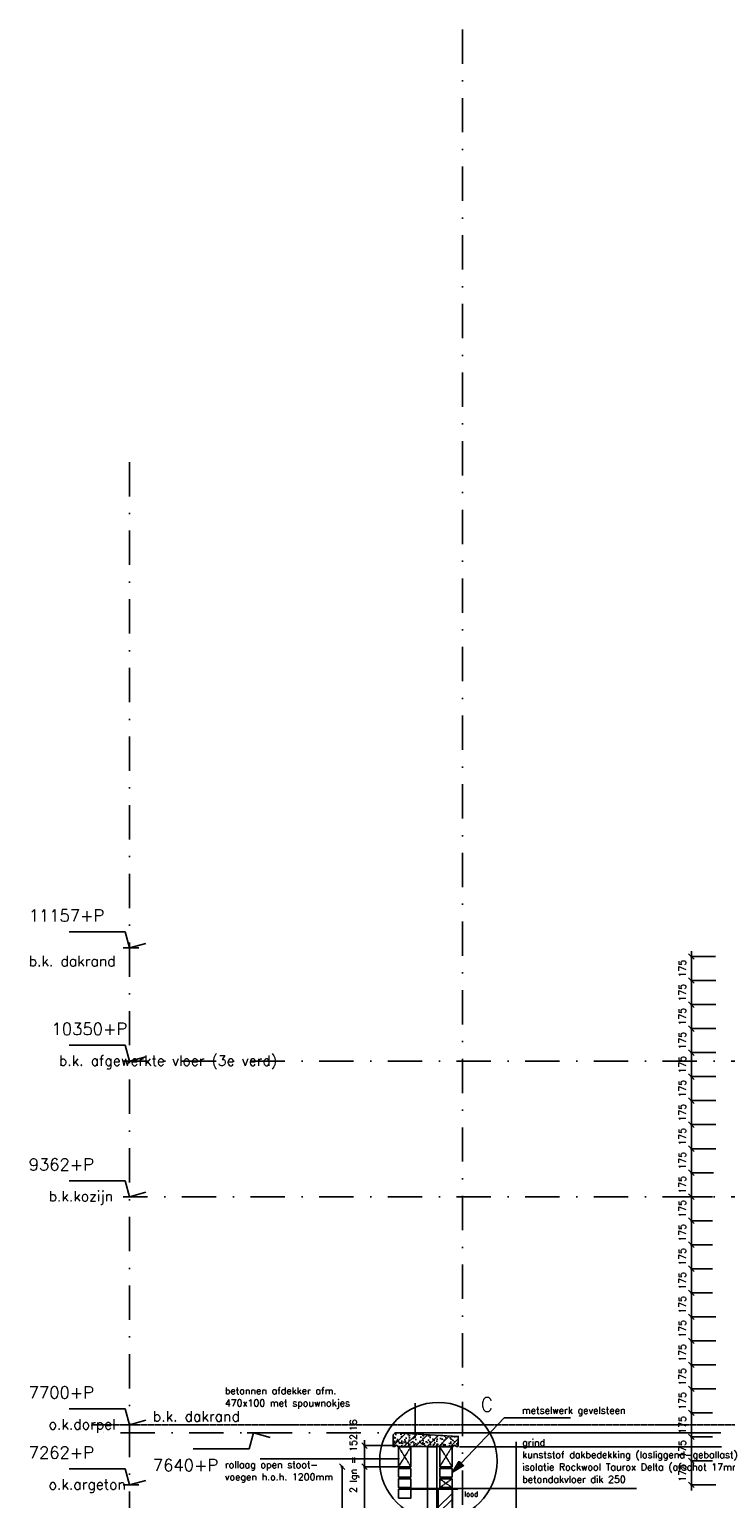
# Model space of a CAD drawing. Extents: x 0 to 297174, y -27731 to 163980.
# Tile 54 of 152: x 149586 to 154656, y 99608 to 110315. Entities that reach past the tile are written whole.
import ezdxf

# ---------------------------------------------------------------- set-up
doc = ezdxf.new("R2010")
doc.units = 0
doc.header["$LTSCALE"] = 5
doc.header["$MEASUREMENT"] = 0
doc.header["$PDMODE"] = 3
doc.header["$PDSIZE"] = 0.1
for name, pattern in [('DASHDOT', [1, 0.5, -0.25, 0, -0.25]), ('DD1', [2.66667, 1.66667, -0.5, 0, -0.5]), ('HIDDEN', [0.375, 0.25, -0.125]), ('HIDDEN2', [0.1875, 0.125, -0.0625])]:
    doc.linetypes.add(name, pattern=pattern)
doc.layers.get('0').update_dxf_attribs({"linetype": 'CONTINUOUS'})
doc.layers.get('DEFPOINTS').update_dxf_attribs({"linetype": 'CONTINUOUS'})
for name, color, linetype in [('_DETAILNUMMERS', 4, 'CONTINUOUS'), ('_DETAILNUMMERSTEKST', 4, 'CONTINUOUS'), ('A--01A1_ACEER', 1, 'CONTINUOUS'), ('A--A22--_F123-', 9, 'CONTINUOUS'), ('A--A26--_F--3-', 9, 'CONTINUOUS'), ('A--L13DC4_VLOEREN', 4, 'HIDDEN'), ('A--L21D1_BUITENWAND', 1, 'CONTINUOUS'), ('A--L21D4_BUITENWAND', 4, 'CONTINUOUS'), ('A--L21DC1_BUITENWAND', 1, 'HIDDEN'), ('A--L22--', 3, 'CONTINUOUS'), ('A--L22--_F--3-', 7, 'CONTINUOUS'), ('A--L26--_F--3-', 7, 'CONTINUOUS'), ('A--L28DC1_KONSTRUKTIES', 1, 'HIDDEN2'), ('A--M$1A-_F123-', 1, 'CONTINUOUS'), ('A--M01A1_MAATVOERING', 1, 'CONTINUOUS'), ('A--M01B1_HOOGTE_MAATV', 1, 'CONTINUOUS'), ('A--T$1A-_F123_20', 1, 'CONTINUOUS'), ('A--T01A-18_TEKST', 1, 'CONTINUOUS'), ('A--T01A-25_TEKST', 2, 'CONTINUOUS'), ('A--T01B2_HOOGTE_MAATV', 2, 'CONTINUOUS'), ('A--T01B3_HOOGTE_MAATV', 3, 'CONTINUOUS'), ('STRAMIEN', 8, 'DD1')]:
    doc.layers.add(name, color=color, linetype=linetype)
doc.styles.add('HIEMSTRA', font='romans.shx')
doc.styles.add('HOOGTEXT', font='ROMANS.shx', dxfattribs={"height": 2.5})
doc.dimstyles.get("Standard").update_dxf_attribs({"dimscale": 50, "dimtxt": 2.5, "dimasz": 2, "dimexe": 0.3, "dimexo": 0.3, "dimgap": 2, "dimtad": 1, "dimdec": 0, "dimzin": 0, "dimdsep": 46, "dimtxsty": 'HIEMSTRA', "dimblk1": 'OBLIQUE', "dimblk2": 'OBLIQUE', "dimsah": 1, "dimcen": 0.09, "dimdle": 0.3, "dimclrd": 1, "dimclre": 1, "dimclrt": 2, "dimadec": 0, "dimazin": 0, "dimtfac": 1, "dimtdec": 4, "dimtix": 1, "dimtmove": 2, "dimatfit": 3, "dimldrblk": 'OBLIQUE', "dimfxl": 0, "dimtvp": 625, "dimtolj": 1, "dimtzin": 0, "dimarcsym": 0})

# ---------------------------------------------------------------- blocks, each defined once
blk = doc.blocks.new('HOOGTEP')
at = {"layer": 'A--M01A1_MAATVOERING'}
for p, q in [((0, 0), (0.62, 2.33)), ((0.62, 2.33), (8.79, 2.33)), ((-2.41, 0.65), (0, 0))]:
    blk.add_line(p, q, dxfattribs=at)
at = {"layer": 'A--M01B1_HOOGTE_MAATV'}
blk.add_line((-1.38, 0), (0.91, 0), dxfattribs=at)
at = {"layer": 'A--T01B2_HOOGTE_MAATV', "style": 'HOOGTEXT', "flags": 4}
blk.add_attdef('TEKST', (1.84, -0.67), '', height=1.5, dxfattribs=at)
at = {"layer": 'A--T01B3_HOOGTE_MAATV', "style": 'HOOGTEXT', "flags": 4}
blk.add_attdef('HOOGTE', (1.67, 3.82), '', height=1.75, dxfattribs=at)
blk = doc.blocks.new('*U1709')
at = {"layer": 'A--A22--_F123-', "linetype": 'Continuous'}
h = blk.add_hatch(dxfattribs=at)
h.set_pattern_fill('ALFABKST', color=256, scale=212, style=0)
h.set_pattern_definition([(45, (-152614.2, -99209.9), (-212.00007, 212.00007), []), (45, (-152571.8, -99209.9), (-212.00007, 212.00007), [])])
h.paths.add_polyline_path([(0, 0), (-50, 0), (-50, 360), (0, 360), (50, 360), (50, 0)])
at = {"layer": 'A--L22--_F--3-', "color": 4, "linetype": 'Continuous'}
for points in [[(0, 0), (-50, 0), (-50, 360), (0, 360)], [(0, 0), (50, 0), (50, 360), (0, 360)]]:
    blk.add_lwpolyline(points, dxfattribs=at)
blk = doc.blocks.new('BETONAFDEKKER')
at = {"layer": 'A--A26--_F--3-'}
h = blk.add_hatch(dxfattribs=at)
h.set_pattern_fill('ALFABET', color=9, scale=10, style=0, pattern_type=2)
h.set_pattern_definition([(45, (-109882.7, -99503.284), (-42.426407, 42.426407), []), (50, (-109882.7, -99503.284), (71.726018, -6.275213), [7.5, -82.5]), (355, (-109882.7, -99503.284), (-13.875133, 75.219213), [6, -66]), (100.4514, (-109876.72, -99503.81), (57.850938, 68.943954), [6.37402, -70.11421]), (46.1842, (-109882.7, -99483.28), (106.724105, -16.5519), [11.25, -123.75]), (96.6356, (-109873.8, -99484.66), (93.46627, 97.41179), [9.56103, -105.1713]), (351.1842, (-109882.7, -99483.28), (93.466195, 97.41186), [9, -99]), (21, (-109872.7, -99488.284), (59.690705, -40.26189), [7.5, -82.5]), (326, (-109872.7, -99488.284), (24.331533, 72.515005), [6, -66]), (71.4514, (-109867.724, -99491.64), (84.022263, 32.25305), [6.37402, -70.11421]), (37.5, (-109882.698, -99503.284), (1.2159855, 33.2893854), [0, -65.2, 0, -67, 0, -66.25]), (7.5, (-109882.698, -99503.284), (26.306954, 39.441171), [0, -38.2, 0, -63.7, 0, -25.25]), (327.5, (-109904.998, -99503.284), (53.3822436, -2.255487), [0, -25, 0, -78, 0, -103.5]), (317.5, (-109915, -99503.284), (58.318617, 10.010498), [0, -32.5, 0, -51.8, 0, -73.5]), (317.5, (-109915, -99503.284), (58.318617, 10.010498), [0, -32.5, 0, -51.8, 0, -73.5])])
edge = h.paths.add_edge_path()
edge.add_line((430, 205), (430, 280))
edge.add_line((430, 280), (-30, 305))
edge.add_line((-30, 305), (-45, 290))
edge.add_line((-45, 290), (-45, 205))
edge.add_line((-45, 205), (-30, 205))
edge.add_arc((-20, 205), 10, 0, 180, ccw=False)
edge.add_line((-10, 205), (395, 205))
edge.add_arc((405, 205), 10, 0, 180, ccw=False)
edge.add_line((415, 205), (430, 205))
at = {"layer": 'A--L26--_F--3-', "color": 4, "linetype": 'Continuous'}
blk.add_lwpolyline([(430, 205), (430, 280), (-30, 305), (-45, 290), (-45, 205), (-30, 205, -1), (-10, 205), (395, 205, -1), (415, 205)], format="xyb", close=True, dxfattribs=at)
blk = doc.blocks.new('_OBLIQUE')
at = {"color": 0, "linetype": 'ByBlock'}
blk.add_line((-0.5, -0.5), (0.5, 0.5), dxfattribs=at)
blk = doc.blocks.new('*D465')
at = {"layer": 'A--M$1A-_F123-', "color": 1, "lineweight": -2}
for p, q in [((154407, 99883), (154407, 99923)), ((154561, 99883), (154401, 99883)), ((154407, 99708), (154407, 99883)), ((154586, 99708), (154401, 99708)), ((154407, 99708), (154407, 99668))]:
    blk.add_line(p, q, dxfattribs=at)
at = {"layer": 'DEFPOINTS', "color": 0}
for p in [(154407, 99883), (154567, 99883), (154592, 99708)]:
    blk.add_point(p, dxfattribs=at)
at = {"layer": 'A--M$1A-_F123-', "color": 1, "lineweight": -2, "xscale": 40, "yscale": 40, "zscale": 40}
for p, rotation in [((154407, 99883), 270), ((154407, 99708), 90)]:
    blk.add_blockref('_OBLIQUE', p, dxfattribs=dict(at, rotation=rotation))
at = {"layer": 'A--M$1A-_F123-', "color": 2, "insert": (154342, 99795), "char_height": 50, "attachment_point": 5, "rotation": 90, "style": 'HIEMSTRA'}
blk.add_mtext('\\A1;175', dxfattribs=at)
blk = doc.blocks.new('*D466')
at = {"layer": 'A--M$1A-_F123-', "color": 1, "lineweight": -2}
for p, q in [((154561, 100058), (154401, 100058)), ((154407, 100058), (154407, 100098)), ((154407, 99883), (154407, 100058)), ((154561, 99883), (154401, 99883)), ((154407, 99883), (154407, 99843))]:
    blk.add_line(p, q, dxfattribs=at)
at = {"layer": 'DEFPOINTS', "color": 0}
for p in [(154407, 100058), (154567, 100058), (154567, 99883)]:
    blk.add_point(p, dxfattribs=at)
at = {"layer": 'A--M$1A-_F123-', "color": 1, "lineweight": -2, "xscale": 40, "yscale": 40, "zscale": 40}
for p, rotation in [((154407, 100058), 270), ((154407, 99883), 90)]:
    blk.add_blockref('_OBLIQUE', p, dxfattribs=dict(at, rotation=rotation))
at = {"layer": 'A--M$1A-_F123-', "color": 2, "insert": (154342, 99970), "char_height": 50, "attachment_point": 5, "rotation": 90, "style": 'HIEMSTRA'}
blk.add_mtext('\\A1;175', dxfattribs=at)
blk = doc.blocks.new('*D467')
at = {"layer": 'A--M$1A-_F123-', "color": 1, "lineweight": -2}
for p, q in [((154407, 100408), (154407, 100448)), ((154586, 100408), (154401, 100408)), ((154407, 100233), (154407, 100408)), ((154561, 100233), (154401, 100233)), ((154407, 100233), (154407, 100193))]:
    blk.add_line(p, q, dxfattribs=at)
at = {"layer": 'DEFPOINTS', "color": 0}
for p in [(154407, 100408), (154592, 100408), (154567, 100233)]:
    blk.add_point(p, dxfattribs=at)
at = {"layer": 'A--M$1A-_F123-', "color": 1, "lineweight": -2, "xscale": 40, "yscale": 40, "zscale": 40}
for p, rotation in [((154407, 100408), 270), ((154407, 100233), 90)]:
    blk.add_blockref('_OBLIQUE', p, dxfattribs=dict(at, rotation=rotation))
at = {"layer": 'A--M$1A-_F123-', "color": 2, "insert": (154342, 100320), "char_height": 50, "attachment_point": 5, "rotation": 90, "style": 'HIEMSTRA'}
blk.add_mtext('\\A1;175', dxfattribs=at)
blk = doc.blocks.new('*D468')
at = {"layer": 'A--M$1A-_F123-', "color": 1, "lineweight": -2}
for p, q in [((154586, 100583), (154401, 100583)), ((154407, 100583), (154407, 100623)), ((154407, 100408), (154407, 100583)), ((154586, 100408), (154401, 100408)), ((154407, 100408), (154407, 100368))]:
    blk.add_line(p, q, dxfattribs=at)
at = {"layer": 'DEFPOINTS', "color": 0}
for p in [(154407, 100583), (154592, 100583), (154592, 100408)]:
    blk.add_point(p, dxfattribs=at)
at = {"layer": 'A--M$1A-_F123-', "color": 1, "lineweight": -2, "xscale": 40, "yscale": 40, "zscale": 40}
for p, rotation in [((154407, 100583), 270), ((154407, 100408), 90)]:
    blk.add_blockref('_OBLIQUE', p, dxfattribs=dict(at, rotation=rotation))
at = {"layer": 'A--M$1A-_F123-', "color": 2, "insert": (154342, 100495), "char_height": 50, "attachment_point": 5, "rotation": 90, "style": 'HIEMSTRA'}
blk.add_mtext('\\A1;175', dxfattribs=at)
blk = doc.blocks.new('*D469')
at = {"layer": 'A--M$1A-_F123-', "color": 1, "lineweight": -2}
for p, q in [((154586, 100758), (154401, 100758)), ((154407, 100758), (154407, 100798)), ((154407, 100583), (154407, 100758)), ((154586, 100583), (154401, 100583)), ((154407, 100583), (154407, 100543))]:
    blk.add_line(p, q, dxfattribs=at)
at = {"layer": 'DEFPOINTS', "color": 0}
for p in [(154407, 100758), (154592, 100758), (154592, 100583)]:
    blk.add_point(p, dxfattribs=at)
at = {"layer": 'A--M$1A-_F123-', "color": 1, "lineweight": -2, "xscale": 40, "yscale": 40, "zscale": 40}
for p, rotation in [((154407, 100758), 270), ((154407, 100583), 90)]:
    blk.add_blockref('_OBLIQUE', p, dxfattribs=dict(at, rotation=rotation))
at = {"layer": 'A--M$1A-_F123-', "color": 2, "insert": (154342, 100670), "char_height": 50, "attachment_point": 5, "rotation": 90, "style": 'HIEMSTRA'}
blk.add_mtext('\\A1;175', dxfattribs=at)
blk = doc.blocks.new('*D470')
at = {"layer": 'A--M$1A-_F123-', "color": 1, "lineweight": -2}
for p, q in [((154407, 100933), (154407, 100973)), ((154586, 100933), (154401, 100933)), ((154407, 100758), (154407, 100933)), ((154586, 100758), (154401, 100758)), ((154407, 100758), (154407, 100718))]:
    blk.add_line(p, q, dxfattribs=at)
at = {"layer": 'DEFPOINTS', "color": 0}
for p in [(154407, 100933), (154592, 100933), (154592, 100758)]:
    blk.add_point(p, dxfattribs=at)
at = {"layer": 'A--M$1A-_F123-', "color": 1, "lineweight": -2, "xscale": 40, "yscale": 40, "zscale": 40}
for p, rotation in [((154407, 100933), 270), ((154407, 100758), 90)]:
    blk.add_blockref('_OBLIQUE', p, dxfattribs=dict(at, rotation=rotation))
at = {"layer": 'A--M$1A-_F123-', "color": 2, "insert": (154342, 100845), "char_height": 50, "attachment_point": 5, "rotation": 90, "style": 'HIEMSTRA'}
blk.add_mtext('\\A1;175', dxfattribs=at)
blk = doc.blocks.new('*D471')
at = {"layer": 'A--M$1A-_F123-', "color": 1, "lineweight": -2}
for p, q in [((154561, 101108), (154401, 101108)), ((154407, 101108), (154407, 101148)), ((154407, 100933), (154407, 101108)), ((154561, 100933), (154401, 100933)), ((154407, 100933), (154407, 100893))]:
    blk.add_line(p, q, dxfattribs=at)
at = {"layer": 'DEFPOINTS', "color": 0}
for p in [(154407, 101108), (154567, 101108), (154567, 100933)]:
    blk.add_point(p, dxfattribs=at)
at = {"layer": 'A--M$1A-_F123-', "color": 1, "lineweight": -2, "xscale": 40, "yscale": 40, "zscale": 40}
for p, rotation in [((154407, 101108), 270), ((154407, 100933), 90)]:
    blk.add_blockref('_OBLIQUE', p, dxfattribs=dict(at, rotation=rotation))
at = {"layer": 'A--M$1A-_F123-', "color": 2, "insert": (154342, 101020), "char_height": 50, "attachment_point": 5, "rotation": 90, "style": 'HIEMSTRA'}
blk.add_mtext('\\A1;175', dxfattribs=at)
blk = doc.blocks.new('*D472')
at = {"layer": 'A--M$1A-_F123-', "color": 1, "lineweight": -2}
for p, q in [((154407, 101283), (154407, 101323)), ((154561, 101283), (154401, 101283)), ((154407, 101108), (154407, 101283)), ((154561, 101108), (154401, 101108)), ((154407, 101108), (154407, 101068))]:
    blk.add_line(p, q, dxfattribs=at)
at = {"layer": 'DEFPOINTS', "color": 0}
for p in [(154407, 101283), (154567, 101283), (154567, 101108)]:
    blk.add_point(p, dxfattribs=at)
at = {"layer": 'A--M$1A-_F123-', "color": 1, "lineweight": -2, "xscale": 40, "yscale": 40, "zscale": 40}
for p, rotation in [((154407, 101283), 270), ((154407, 101108), 90)]:
    blk.add_blockref('_OBLIQUE', p, dxfattribs=dict(at, rotation=rotation))
at = {"layer": 'A--M$1A-_F123-', "color": 2, "insert": (154342, 101195), "char_height": 50, "attachment_point": 5, "rotation": 90, "style": 'HIEMSTRA'}
blk.add_mtext('\\A1;175', dxfattribs=at)
blk = doc.blocks.new('*D473')
at = {"layer": 'A--M$1A-_F123-', "color": 1, "lineweight": -2}
for p, q in [((154561, 101458), (154401, 101458)), ((154407, 101458), (154407, 101498)), ((154407, 101283), (154407, 101458)), ((154507, 101283), (154401, 101283)), ((154407, 101283), (154407, 101243))]:
    blk.add_line(p, q, dxfattribs=at)
at = {"layer": 'DEFPOINTS', "color": 0}
for p in [(154407, 101458), (154567, 101458), (154513, 101283)]:
    blk.add_point(p, dxfattribs=at)
at = {"layer": 'A--M$1A-_F123-', "color": 1, "lineweight": -2, "xscale": 40, "yscale": 40, "zscale": 40}
for p, rotation in [((154407, 101458), 270), ((154407, 101283), 90)]:
    blk.add_blockref('_OBLIQUE', p, dxfattribs=dict(at, rotation=rotation))
at = {"layer": 'A--M$1A-_F123-', "color": 2, "insert": (154342, 101370), "char_height": 50, "attachment_point": 5, "rotation": 90, "style": 'HIEMSTRA'}
blk.add_mtext('\\A1;175', dxfattribs=at)
blk = doc.blocks.new('*D474')
at = {"layer": 'A--M$1A-_F123-', "color": 1, "lineweight": -2}
for p, q in [((154561, 101633), (154401, 101633)), ((154407, 101633), (154407, 101673)), ((154407, 101458), (154407, 101633)), ((154561, 101458), (154401, 101458)), ((154407, 101458), (154407, 101418))]:
    blk.add_line(p, q, dxfattribs=at)
at = {"layer": 'DEFPOINTS', "color": 0}
for p in [(154407, 101633), (154567, 101633), (154567, 101458)]:
    blk.add_point(p, dxfattribs=at)
at = {"layer": 'A--M$1A-_F123-', "color": 1, "lineweight": -2, "xscale": 40, "yscale": 40, "zscale": 40}
for p, rotation in [((154407, 101633), 270), ((154407, 101458), 90)]:
    blk.add_blockref('_OBLIQUE', p, dxfattribs=dict(at, rotation=rotation))
at = {"layer": 'A--M$1A-_F123-', "color": 2, "insert": (154342, 101545), "char_height": 50, "attachment_point": 5, "rotation": 90, "style": 'HIEMSTRA'}
blk.add_mtext('\\A1;175', dxfattribs=at)
blk = doc.blocks.new('*D475')
at = {"layer": 'A--M$1A-_F123-', "color": 1, "lineweight": -2}
for p, q in [((154407, 101808), (154407, 101848)), ((154561, 101808), (154401, 101808)), ((154407, 101633), (154407, 101808)), ((154561, 101633), (154401, 101633)), ((154407, 101633), (154407, 101593))]:
    blk.add_line(p, q, dxfattribs=at)
at = {"layer": 'DEFPOINTS', "color": 0}
for p in [(154407, 101808), (154567, 101808), (154567, 101633)]:
    blk.add_point(p, dxfattribs=at)
at = {"layer": 'A--M$1A-_F123-', "color": 1, "lineweight": -2, "xscale": 40, "yscale": 40, "zscale": 40}
for p, rotation in [((154407, 101808), 270), ((154407, 101633), 90)]:
    blk.add_blockref('_OBLIQUE', p, dxfattribs=dict(at, rotation=rotation))
at = {"layer": 'A--M$1A-_F123-', "color": 2, "insert": (154342, 101720), "char_height": 50, "attachment_point": 5, "rotation": 90, "style": 'HIEMSTRA'}
blk.add_mtext('\\A1;175', dxfattribs=at)
blk = doc.blocks.new('*D476')
at = {"layer": 'A--M$1A-_F123-', "color": 1, "lineweight": -2}
for p, q in [((154568, 101983), (154401, 101983)), ((154407, 101983), (154407, 102023)), ((154407, 101808), (154407, 101983)), ((154561, 101808), (154401, 101808)), ((154407, 101808), (154407, 101768))]:
    blk.add_line(p, q, dxfattribs=at)
at = {"layer": 'DEFPOINTS', "color": 0}
for p in [(154407, 101983), (154574, 101983), (154567, 101808)]:
    blk.add_point(p, dxfattribs=at)
at = {"layer": 'A--M$1A-_F123-', "color": 1, "lineweight": -2, "xscale": 40, "yscale": 40, "zscale": 40}
for p, rotation in [((154407, 101983), 270), ((154407, 101808), 90)]:
    blk.add_blockref('_OBLIQUE', p, dxfattribs=dict(at, rotation=rotation))
at = {"layer": 'A--M$1A-_F123-', "color": 2, "insert": (154342, 101895), "char_height": 50, "attachment_point": 5, "rotation": 90, "style": 'HIEMSTRA'}
blk.add_mtext('\\A1;175', dxfattribs=at)
blk = doc.blocks.new('*D477')
at = {"layer": 'A--M$1A-_F123-', "color": 1, "lineweight": -2}
for p, q in [((154586, 102158), (154401, 102158)), ((154407, 102158), (154407, 102198)), ((154407, 101983), (154407, 102158)), ((154568, 101983), (154401, 101983)), ((154407, 101983), (154407, 101943))]:
    blk.add_line(p, q, dxfattribs=at)
at = {"layer": 'DEFPOINTS', "color": 0}
for p in [(154407, 102158), (154592, 102158), (154574, 101983)]:
    blk.add_point(p, dxfattribs=at)
at = {"layer": 'A--M$1A-_F123-', "color": 1, "lineweight": -2, "xscale": 40, "yscale": 40, "zscale": 40}
for p, rotation in [((154407, 102158), 270), ((154407, 101983), 90)]:
    blk.add_blockref('_OBLIQUE', p, dxfattribs=dict(at, rotation=rotation))
at = {"layer": 'A--M$1A-_F123-', "color": 2, "insert": (154342, 102070), "char_height": 50, "attachment_point": 5, "rotation": 90, "style": 'HIEMSTRA'}
blk.add_mtext('\\A1;175', dxfattribs=at)
blk = doc.blocks.new('*D478')
at = {"layer": 'A--M$1A-_F123-', "color": 1, "lineweight": -2}
for p, q in [((154407, 102333), (154407, 102373)), ((154586, 102333), (154401, 102333)), ((154407, 102158), (154407, 102333)), ((154586, 102158), (154401, 102158)), ((154407, 102158), (154407, 102118))]:
    blk.add_line(p, q, dxfattribs=at)
at = {"layer": 'DEFPOINTS', "color": 0}
for p in [(154407, 102333), (154592, 102333), (154592, 102158)]:
    blk.add_point(p, dxfattribs=at)
at = {"layer": 'A--M$1A-_F123-', "color": 1, "lineweight": -2, "xscale": 40, "yscale": 40, "zscale": 40}
for p, rotation in [((154407, 102333), 270), ((154407, 102158), 90)]:
    blk.add_blockref('_OBLIQUE', p, dxfattribs=dict(at, rotation=rotation))
at = {"layer": 'A--M$1A-_F123-', "color": 2, "insert": (154342, 102245), "char_height": 50, "attachment_point": 5, "rotation": 90, "style": 'HIEMSTRA'}
blk.add_mtext('\\A1;175', dxfattribs=at)
blk = doc.blocks.new('*D479')
at = {"layer": 'A--M$1A-_F123-', "color": 1, "lineweight": -2}
for p, q in [((154586, 102508), (154401, 102508)), ((154407, 102508), (154407, 102548)), ((154407, 102333), (154407, 102508)), ((154586, 102333), (154401, 102333)), ((154407, 102333), (154407, 102293))]:
    blk.add_line(p, q, dxfattribs=at)
at = {"layer": 'DEFPOINTS', "color": 0}
for p in [(154407, 102508), (154592, 102508), (154592, 102333)]:
    blk.add_point(p, dxfattribs=at)
at = {"layer": 'A--M$1A-_F123-', "color": 1, "lineweight": -2, "xscale": 40, "yscale": 40, "zscale": 40}
for p, rotation in [((154407, 102508), 270), ((154407, 102333), 90)]:
    blk.add_blockref('_OBLIQUE', p, dxfattribs=dict(at, rotation=rotation))
at = {"layer": 'A--M$1A-_F123-', "color": 2, "insert": (154342, 102420), "char_height": 50, "attachment_point": 5, "rotation": 90, "style": 'HIEMSTRA'}
blk.add_mtext('\\A1;175', dxfattribs=at)
blk = doc.blocks.new('*D480')
at = {"layer": 'A--M$1A-_F123-', "color": 1, "lineweight": -2}
for p, q in [((154407, 102683), (154407, 102723)), ((154586, 102683), (154401, 102683)), ((154407, 102508), (154407, 102683)), ((154586, 102508), (154401, 102508)), ((154407, 102508), (154407, 102468))]:
    blk.add_line(p, q, dxfattribs=at)
at = {"layer": 'DEFPOINTS', "color": 0}
for p in [(154407, 102683), (154592, 102683), (154592, 102508)]:
    blk.add_point(p, dxfattribs=at)
at = {"layer": 'A--M$1A-_F123-', "color": 1, "lineweight": -2, "xscale": 40, "yscale": 40, "zscale": 40}
for p, rotation in [((154407, 102683), 270), ((154407, 102508), 90)]:
    blk.add_blockref('_OBLIQUE', p, dxfattribs=dict(at, rotation=rotation))
at = {"layer": 'A--M$1A-_F123-', "color": 2, "insert": (154342, 102595), "char_height": 50, "attachment_point": 5, "rotation": 90, "style": 'HIEMSTRA'}
blk.add_mtext('\\A1;175', dxfattribs=at)
blk = doc.blocks.new('*D481')
at = {"layer": 'A--M$1A-_F123-', "color": 1, "lineweight": -2}
for p, q in [((154407, 102858), (154407, 102898)), ((154586, 102858), (154401, 102858)), ((154407, 102683), (154407, 102858)), ((154586, 102683), (154401, 102683)), ((154407, 102683), (154407, 102643))]:
    blk.add_line(p, q, dxfattribs=at)
at = {"layer": 'DEFPOINTS', "color": 0}
for p in [(154407, 102858), (154592, 102858), (154592, 102683)]:
    blk.add_point(p, dxfattribs=at)
at = {"layer": 'A--M$1A-_F123-', "color": 1, "lineweight": -2, "xscale": 40, "yscale": 40, "zscale": 40}
for p, rotation in [((154407, 102858), 270), ((154407, 102683), 90)]:
    blk.add_blockref('_OBLIQUE', p, dxfattribs=dict(at, rotation=rotation))
at = {"layer": 'A--M$1A-_F123-', "color": 2, "insert": (154342, 102770), "char_height": 50, "attachment_point": 5, "rotation": 90, "style": 'HIEMSTRA'}
blk.add_mtext('\\A1;175', dxfattribs=at)
blk = doc.blocks.new('*D482')
at = {"layer": 'A--M$1A-_F123-', "color": 1, "lineweight": -2}
for p, q in [((154586, 103033), (154401, 103033)), ((154407, 103033), (154407, 103073)), ((154407, 102858), (154407, 103033)), ((154586, 102858), (154401, 102858)), ((154407, 102858), (154407, 102818))]:
    blk.add_line(p, q, dxfattribs=at)
at = {"layer": 'DEFPOINTS', "color": 0}
for p in [(154407, 103033), (154592, 103033), (154592, 102858)]:
    blk.add_point(p, dxfattribs=at)
at = {"layer": 'A--M$1A-_F123-', "color": 1, "lineweight": -2, "xscale": 40, "yscale": 40, "zscale": 40}
for p, rotation in [((154407, 103033), 270), ((154407, 102858), 90)]:
    blk.add_blockref('_OBLIQUE', p, dxfattribs=dict(at, rotation=rotation))
at = {"layer": 'A--M$1A-_F123-', "color": 2, "insert": (154342, 102945), "char_height": 50, "attachment_point": 5, "rotation": 90, "style": 'HIEMSTRA'}
blk.add_mtext('\\A1;175', dxfattribs=at)
blk = doc.blocks.new('*D483')
at = {"layer": 'A--M$1A-_F123-', "color": 1, "lineweight": -2}
for p, q in [((154561, 100233), (154401, 100233)), ((154407, 100233), (154407, 100273)), ((154407, 100058), (154407, 100233)), ((154561, 100058), (154401, 100058)), ((154407, 100058), (154407, 100018))]:
    blk.add_line(p, q, dxfattribs=at)
at = {"layer": 'DEFPOINTS', "color": 0}
for p in [(154407, 100233), (154567, 100233), (154567, 100058)]:
    blk.add_point(p, dxfattribs=at)
at = {"layer": 'A--M$1A-_F123-', "color": 1, "lineweight": -2, "xscale": 40, "yscale": 40, "zscale": 40}
for p, rotation in [((154407, 100233), 270), ((154407, 100058), 90)]:
    blk.add_blockref('_OBLIQUE', p, dxfattribs=dict(at, rotation=rotation))
at = {"layer": 'A--M$1A-_F123-', "color": 2, "insert": (154342, 100145), "char_height": 50, "attachment_point": 5, "rotation": 90, "style": 'HIEMSTRA'}
blk.add_mtext('\\A1;175', dxfattribs=at)
blk = doc.blocks.new('*D484')
at = {"layer": 'A--M$1A-_F123-', "color": 1, "lineweight": -2}
for p, q in [((154586, 103383), (154401, 103383)), ((154407, 103383), (154407, 103423)), ((154407, 103208), (154407, 103383)), ((154586, 103208), (154401, 103208)), ((154407, 103208), (154407, 103168))]:
    blk.add_line(p, q, dxfattribs=at)
at = {"layer": 'DEFPOINTS', "color": 0}
for p in [(154407, 103383), (154592, 103383), (154592, 103208)]:
    blk.add_point(p, dxfattribs=at)
at = {"layer": 'A--M$1A-_F123-', "color": 1, "lineweight": -2, "xscale": 40, "yscale": 40, "zscale": 40}
for p, rotation in [((154407, 103383), 270), ((154407, 103208), 90)]:
    blk.add_blockref('_OBLIQUE', p, dxfattribs=dict(at, rotation=rotation))
at = {"layer": 'A--M$1A-_F123-', "color": 2, "insert": (154342, 103295), "char_height": 50, "attachment_point": 5, "rotation": 90, "style": 'HIEMSTRA'}
blk.add_mtext('\\A1;175', dxfattribs=at)
blk = doc.blocks.new('*D485')
at = {"layer": 'A--M$1A-_F123-', "color": 1, "lineweight": -2}
for p, q in [((154407, 103208), (154407, 103248)), ((154586, 103208), (154401, 103208)), ((154407, 103033), (154407, 103208)), ((154586, 103033), (154401, 103033)), ((154407, 103033), (154407, 102993))]:
    blk.add_line(p, q, dxfattribs=at)
at = {"layer": 'DEFPOINTS', "color": 0}
for p in [(154407, 103208), (154592, 103208), (154592, 103033)]:
    blk.add_point(p, dxfattribs=at)
at = {"layer": 'A--M$1A-_F123-', "color": 1, "lineweight": -2, "xscale": 40, "yscale": 40, "zscale": 40}
for p, rotation in [((154407, 103208), 270), ((154407, 103033), 90)]:
    blk.add_blockref('_OBLIQUE', p, dxfattribs=dict(at, rotation=rotation))
at = {"layer": 'A--M$1A-_F123-', "color": 2, "insert": (154342, 103120), "char_height": 50, "attachment_point": 5, "rotation": 90, "style": 'HIEMSTRA'}
blk.add_mtext('\\A1;175', dxfattribs=at)
blk = doc.blocks.new('*D486')
at = {"layer": 'A--M$1A-_F123-', "color": 1, "lineweight": -2}
for p, q in [((154583, 103558), (154401, 103558)), ((154407, 103558), (154407, 103598)), ((154407, 103383), (154407, 103558)), ((154586, 103383), (154401, 103383)), ((154407, 103383), (154407, 103343))]:
    blk.add_line(p, q, dxfattribs=at)
at = {"layer": 'DEFPOINTS', "color": 0}
for p in [(154407, 103558), (154589, 103558), (154592, 103383)]:
    blk.add_point(p, dxfattribs=at)
at = {"layer": 'A--M$1A-_F123-', "color": 1, "lineweight": -2, "xscale": 40, "yscale": 40, "zscale": 40}
for p, rotation in [((154407, 103558), 270), ((154407, 103383), 90)]:
    blk.add_blockref('_OBLIQUE', p, dxfattribs=dict(at, rotation=rotation))
at = {"layer": 'A--M$1A-_F123-', "color": 2, "insert": (154342, 103470), "char_height": 50, "attachment_point": 5, "rotation": 90, "style": 'HIEMSTRA'}
blk.add_mtext('\\A1;175', dxfattribs=at)
blk = doc.blocks.new('*D513')
at = {"color": 1, "linetype": 'ByBlock'}
for p, q in [((152273, 99840), (152020, 99840)), ((152026, 98302), (152026, 99846)), ((152273, 98308), (152020, 98308))]:
    blk.add_line(p, q, dxfattribs=at)
at = {"layer": 'DEFPOINTS', "color": 0, "linetype": 'ByBlock'}
for p in [(152026, 99840), (152279, 99840), (152279, 98308)]:
    blk.add_point(p, dxfattribs=at)
at = {"color": 1, "linetype": 'ByBlock', "xscale": 40, "yscale": 40, "zscale": 40}
for p, rotation in [((152026, 99840), 90), ((152026, 98308), 270)]:
    blk.add_blockref('_OBLIQUE', p, dxfattribs=dict(at, rotation=rotation))
at = {"color": 2, "linetype": 'ByBlock', "insert": (151953, 99074), "char_height": 50, "attachment_point": 5, "rotation": 90, "style": 'HIEMSTRA'}
blk.add_mtext('\\A1;20 lgn = 1521.6', dxfattribs=at)
blk = doc.blocks.new('*D525')
at = {"layer": 'A--M$1A-_F123-', "color": 1, "linetype": 'Continuous', "lineweight": -2}
for p, q in [((151854, 99840), (151870, 99840)), ((151864, 95790), (151864, 99846)), ((151854, 95796), (151870, 95796))]:
    blk.add_line(p, q, dxfattribs=at)
at = {"layer": 'DEFPOINTS', "color": 0, "linetype": 'Continuous'}
for p in [(151848, 99840), (151864, 99840), (151848, 95796)]:
    blk.add_point(p, dxfattribs=at)
at = {"layer": 'A--M$1A-_F123-', "color": 1, "linetype": 'Continuous', "lineweight": -2, "xscale": 40, "yscale": 40, "zscale": 40}
for p, rotation in [((151864, 99840), 90), ((151864, 95796), 270)]:
    blk.add_blockref('_OBLIQUE', p, dxfattribs=dict(at, rotation=rotation))
at = {"layer": 'A--M$1A-_F123-', "color": 3, "linetype": 'Continuous', "insert": (151791, 97818), "char_height": 50, "attachment_point": 5, "rotation": 90, "style": 'HIEMSTRA'}
blk.add_mtext('\\A1;lagenmaat=76.08 mm', dxfattribs=at)
blk = doc.blocks.new('*D582')
at = {"layer": 'A--M$1A-_F123-', "color": 1, "lineweight": -2}
for p, q in [((152026, 99994), (152026, 100034)), ((152268, 99994), (152020, 99994)), ((152026, 99840), (152026, 99994)), ((152273, 99840), (152020, 99840)), ((152026, 99840), (152026, 99800))]:
    blk.add_line(p, q, dxfattribs=at)
at = {"layer": 'DEFPOINTS', "color": 0}
for p in [(152026, 99994), (152274, 99994), (152279, 99840)]:
    blk.add_point(p, dxfattribs=at)
at = {"layer": 'A--M$1A-_F123-', "color": 1, "lineweight": -2, "xscale": 40, "yscale": 40, "zscale": 40}
for p, rotation in [((152026, 99994), 270), ((152026, 99840), 90)]:
    blk.add_blockref('_OBLIQUE', p, dxfattribs=dict(at, rotation=rotation))
at = {"layer": 'A--M$1A-_F123-', "color": 2, "insert": (151953, 99917), "char_height": 50, "attachment_point": 5, "rotation": 90, "style": 'HIEMSTRA'}
blk.add_mtext('\\A1;2 lgn = 152.16', dxfattribs=at)

msp = doc.modelspace()

# ---------------------------------------------------------------- hatches: boundary and pattern name
at = {"layer": 'A--T01A-25_TEKST', "extrusion": (2.16262e-06, 9.57491e-07, 1)}
h = msp.add_hatch(dxfattribs=at)
h.set_pattern_fill('ANSI31', color=256, angle=45.23811, style=0)
h.set_pattern_definition([(90.238108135, (112913.8281, -75671.06363), (-0.1249989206, -0.00051946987), [])])
h.paths.add_polyline_path([(152748.9, 99847.3), (152664.2, 99796.1), (152714.8, 99881.1)])

# ---------------------------------------------------------------- linework, layer by layer
at = {"layer": '_DETAILNUMMERS'}
msp.add_circle((152564.3, 99881.1), 427.3, dxfattribs=at)
at = {"layer": 'A--01A1_ACEER'}
msp.add_line((152364.3, 99676, 0), (152707.4, 99676, 0), dxfattribs=at)
at = {"layer": 'A--L13DC4_VLOEREN', "elevation": 0}
msp.add_lwpolyline([(152549.4, 99680), (152667.6, 99680), (152667.6, 99515.3)], dxfattribs=at)
at = {"layer": 'A--L21D1_BUITENWAND'}
for p, q in [((152299.2, 100085.9), (154622.6, 100085.9)), ((152718.5, 99985.9), (154626, 99985.9))]:
    msp.add_line(p, q, dxfattribs=at)
at = {"layer": 'A--L21D4_BUITENWAND', "elevation": 0}
for points in [[(152364.3, 99985.9), (152274.3, 99985.9), (152274.3, 99840.1), (152364.3, 99840.1)], [(152664.2, 99985.9), (152574.2, 99985.9), (152574.2, 99840.1), (152664.2, 99840.1)], [(152364.3, 99828.1), (152274.3, 99828.1), (152274.3, 99764), (152364.3, 99764)], [(152664.2, 99828.1), (152574.2, 99828.1), (152574.2, 99764), (152664.2, 99764)], [(152364.3, 99752.1), (152274.3, 99752.1), (152274.3, 99687.9), (152364.3, 99687.9)], [(152364.3, 99676), (152274.3, 99676), (152274.3, 99611.8), (152364.3, 99611.8)]]:
    msp.add_lwpolyline(points, close=True, dxfattribs=at)
at = {"layer": 'A--L21D4_BUITENWAND'}
msp.add_lwpolyline([(152664.2, 99752.1), (152574.2, 99752.1), (152574.2, 99687.9), (152664.2, 99687.9)], close=True, dxfattribs=at)
at = {"layer": 'A--L21DC1_BUITENWAND'}
for points in [[(152274.3, 99840.1), (152364.3, 99985.9), (152274.3, 99985.9), (152364.3, 99840.1)], [(152574.2, 99687.9), (152664.2, 99752.1), (152574.2, 99752.1), (152664.2, 99687.9)]]:
    msp.add_lwpolyline(points, close=True, dxfattribs=at)
at = {"layer": 'A--L21DC1_BUITENWAND', "elevation": 0}
msp.add_lwpolyline([(152574.2, 99840.1), (152664.2, 99985.9), (152574.2, 99985.9), (152664.2, 99840.1)], close=True, dxfattribs=at)
at = {"layer": 'A--L28DC1_KONSTRUKTIES'}
msp.add_lwpolyline([(152484.2, 98623.9), (152484.2, 99985.9), (152484.2, 99985.9), (152484.2, 99985.9), (152554.2, 99985.9), (152554.2, 91947.5)], dxfattribs=at)
at = {"layer": 'A--T$1A-_F123_20', "const_width": 4.75}
for points in [[(152399.2, 100055.8, -1), (152393.9, 100055.8, -1)], [(152281.9, 99897.3, -1), (152276.6, 99897.3, -1)], [(152327.8, 99680.4, -1), (152322.6, 99680.4, -1)], [(152502.7, 99680.4, -1), (152497.5, 99680.4, -1)], [(152608, 99680.4, -1), (152602.8, 99680.4, -1)], [(152676.9, 99680.4, -1), (152671.6, 99680.4, -1)]]:
    msp.add_lwpolyline(points, format="xyb", close=True, dxfattribs=at)
at = {"layer": 'A--T01A-25_TEKST'}
for p, q in [((152396.5, 100304.2), (152396.5, 100055.8)), ((153043.4, 100197.2), (152729.6, 99866.5, 0)), ((153526.9, 100197.2), (153043.4, 100197.2)), ((153130.6, 98495.9), (153130.6, 100022.5)), ((151265.8, 99897.3), (152279.2, 99897.3)), ((152301.6, 99680.4), (154006.6, 99680.4))]:
    msp.add_line(p, q, dxfattribs=at)
at = {"layer": 'STRAMIEN', "linetype": 'DASHDOT', "ltscale": 100}
for p, q in [((152739.3, 110315), (152739.3, 90172.2)), ((150314.3, 107162), (150314.3, 90125.1)), ((160948.3, 102795.9), (150314.3, 102795.9)), ((160948.3, 101807.9), (150314.3, 101807.9)), ((152500.8, 100085.9), (150032, 100085.9))]:
    msp.add_line(p, q, dxfattribs=at)
at = {"layer": 'STRAMIEN', "linetype": 'DASHDOT'}
msp.add_line((160948.3, 100145.9), (150040.5, 100145.9), dxfattribs=at)

# ---------------------------------------------------------------- block references
ref = msp.add_blockref('HOOGTEP', (150314.3, 103621.8), dxfattribs=dict(xscale=-50, yscale=50, zscale=50))
ref.add_attrib('TEKST', 'b.k. dakrand', (149580.6, 103487.8), dxfattribs={"layer": 'A--T01B2_HOOGTE_MAATV', "height": 75, "style": 'HOOGTEXT', "flags": 4})
ref.add_attrib('HOOGTE', '11157+P', (149580.6, 103812.8), dxfattribs={"layer": 'A--T01B3_HOOGTE_MAATV', "height": 87.5, "style": 'HOOGTEXT', "flags": 4})
ref = msp.add_blockref('HOOGTEP', (150314.3, 102795.9), dxfattribs=dict(xscale=-50, yscale=50, zscale=50))
ref.add_attrib('TEKST', 'b.k. afgewerkte vloer (3e verd)', (149800.8, 102762.3), dxfattribs={"layer": 'A--T01B2_HOOGTE_MAATV', "height": 75, "style": 'HOOGTEXT', "flags": 4})
ref.add_attrib('HOOGTE', '10350+P', (149747.3, 102986.9), dxfattribs={"layer": 'A--T01B3_HOOGTE_MAATV', "height": 87.5, "style": 'HOOGTEXT', "flags": 4})
ref = msp.add_blockref('HOOGTEP', (150314.3, 101807.9), dxfattribs=dict(xscale=-50, yscale=50, zscale=50))
ref.add_attrib('TEKST', 'b.k.kozijn', (149725.8, 101774.3), dxfattribs={"layer": 'A--T01B2_HOOGTE_MAATV', "height": 75, "style": 'HOOGTEXT', "flags": 4})
ref.add_attrib('HOOGTE', '9362+P', (149580.6, 101998.9), dxfattribs={"layer": 'A--T01B3_HOOGTE_MAATV', "height": 87.5, "style": 'HOOGTEXT', "flags": 4})
ref = msp.add_blockref('HOOGTEP', (150314.3, 100145.9), dxfattribs=dict(xscale=-50, yscale=50, zscale=50))
ref.add_attrib('TEKST', 'o.k.dorpel', (149725.8, 100112.3), dxfattribs={"layer": 'A--T01B2_HOOGTE_MAATV', "height": 75, "style": 'HOOGTEXT', "flags": 4})
ref.add_attrib('HOOGTE', '7700+P', (149580.6, 100336.9), dxfattribs={"layer": 'A--T01B3_HOOGTE_MAATV', "height": 87.5, "style": 'HOOGTEXT', "flags": 4})
ref = msp.add_blockref('HOOGTEP', (151218.6, 100085.9), dxfattribs=dict(xscale=50, yscale=50, zscale=50, rotation=180))
ref.add_attrib('TEKST', 'b.k. dakrand', (150485, 100169.9), dxfattribs={"layer": 'A--T01B2_HOOGTE_MAATV', "height": 75, "style": 'HOOGTEXT', "flags": 4})
ref.add_attrib('HOOGTE', '7640+P', (150485, 99807.4), dxfattribs={"layer": 'A--T01B3_HOOGTE_MAATV', "height": 87.5, "style": 'HOOGTEXT', "flags": 4})
msp.add_blockref('BETONAFDEKKER', (152279.2, 99781.3))
ref = msp.add_blockref('HOOGTEP', (150314.3, 99707.9), dxfattribs=dict(xscale=-50, yscale=50, zscale=50))
ref.add_attrib('TEKST', 'o.k.argeton', (149725.8, 99674.3), dxfattribs={"layer": 'A--T01B2_HOOGTE_MAATV', "height": 75, "style": 'HOOGTEXT', "flags": 4})
ref.add_attrib('HOOGTE', '7262+P', (149580.6, 99898.9), dxfattribs={"layer": 'A--T01B3_HOOGTE_MAATV', "height": 87.5, "style": 'HOOGTEXT', "flags": 4})
at = {"layer": 'A--L22--'}
msp.add_blockref('*U1709', (152614.2, 99315.9), dxfattribs=at)

# ---------------------------------------------------------------- texts
at = {"layer": '_DETAILNUMMERSTEKST', "style": 'HIEMSTRA'}
msp.add_text('C', height=100, dxfattribs=at).set_placement((152872.7, 100243.4))
at = {"layer": 'A--T01A-18_TEKST', "style": 'HIEMSTRA'}
msp.add_text('lood', height=36, dxfattribs=at).set_placement((152753.9, 99622.4))
at = {"layer": 'A--T01A-25_TEKST', "style": 'HIEMSTRA'}
for s, p in [('470x100 met spouwnokjes', (151009.4, 100279.1)), ('betonnen afdekker afm.', (151009.4, 100368.3)), ('metselwerk gevelsteen', (153173.1, 100226.4)), ('grind', (153174.9, 99991.3)), ('kunststof dakbedekking (losliggend-geballast)', (153174.9, 99902.1)), ('voegen h.o.h. 1200mm', (151009.4, 99741)), ('rollaag open stoot-', (151009.4, 99830.2)), ('isolatie Rockwool Taurox Delta (afschot 17mm/m1)', (153174.9, 99812.9)), ('betondakvloer dik 250', (153174.9, 99723.7))]:
    msp.add_text(s, height=50, dxfattribs=at).set_placement(p)

# ---------------------------------------------------------------- dimensions: what is measured, and where the dimension line sits
at = {"layer": 'A--M$1A-_F123-'}
for base, p1, p2, picture, middle in [((154407, 103557.9), (154591.6, 103382.9), (154588.6, 103557.9), '*D486', (154342, 103470.4)), ((154407, 103382.9), (154591.6, 103207.9), (154591.6, 103382.9), '*D484', (154342, 103295.4)), ((154407, 103207.9), (154591.6, 103032.9), (154591.6, 103207.9), '*D485', (154342, 103120.4)), ((154407, 103032.9), (154591.6, 102857.9), (154591.6, 103032.9), '*D482', (154342, 102945.4)), ((154407, 102857.9), (154591.6, 102682.9), (154591.6, 102857.9), '*D481', (154342, 102770.4)), ((154407, 102682.9), (154591.6, 102507.9), (154591.6, 102682.9), '*D480', (154342, 102595.4)), ((154407, 102507.9), (154591.6, 102332.9), (154591.6, 102507.9), '*D479', (154342, 102420.4)), ((154407, 102332.9), (154591.6, 102157.9), (154591.6, 102332.9), '*D478', (154342, 102245.4)), ((154407, 102157.9), (154574.1, 101982.9), (154591.6, 102157.9), '*D477', (154342, 102070.4)), ((154407, 101982.9), (154566.6, 101807.9), (154574.1, 101982.9), '*D476', (154342, 101895.4)), ((154407, 101807.9), (154566.6, 101632.9), (154566.6, 101807.9), '*D475', (154342, 101720.4)), ((154407, 101632.9), (154566.6, 101457.9), (154566.6, 101632.9), '*D474', (154342, 101545.4)), ((154407, 101457.9), (154512.8, 101282.9), (154566.6, 101457.9), '*D473', (154342, 101370.4)), ((154407, 101282.9), (154566.6, 101107.9), (154566.6, 101282.9), '*D472', (154342, 101195.4)), ((154407, 101107.9), (154566.6, 100932.9), (154566.6, 101107.9), '*D471', (154342, 101020.4)), ((154407, 100932.9), (154591.6, 100757.9), (154591.6, 100932.9), '*D470', (154342, 100845.4)), ((154407, 100757.9), (154591.6, 100582.9), (154591.6, 100757.9), '*D469', (154342, 100670.4)), ((154407, 100582.9), (154591.6, 100407.9), (154591.6, 100582.9), '*D468', (154342, 100495.4)), ((154407, 100407.9), (154566.6, 100232.9), (154591.6, 100407.9), '*D467', (154342, 100320.4)), ((154407, 100232.9), (154567.1, 100057.9), (154566.6, 100232.9), '*D483', (154342, 100145.4)), ((154407, 100057.9), (154566.6, 99882.9), (154567.1, 100057.9), '*D466', (154342, 99970.4)), ((154407, 99882.9), (154591.6, 99707.9), (154566.6, 99882.9), '*D465', (154342, 99795.4))]:
    dim = msp.add_linear_dim(base=base, p1=p1, p2=p2, angle=270, dimstyle='Standard', override={"dimscale": 20}, dxfattribs=at)
    dim.commit()
    dim.dimension.update_dxf_attribs({"geometry": picture, "text_midpoint": middle})
for base, p1, p2, text, picture, middle in [((152026, 99993.9), (152279.3, 99840.1), (152274.3, 99993.9), '2 lgn = 152.16', '*D582', (151952.7, 99917)), ((152026, 99840.1), (152279.3, 98307.9), (152279.3, 99840.1), '20 lgn = 1521.6', '*D513', (151952.7, 99074))]:
    dim = msp.add_linear_dim(base=base, p1=p1, p2=p2, angle=270, text=text, dimstyle='Standard', override={"dimscale": 20}, dxfattribs=at)
    dim.commit()
    dim.dimension.update_dxf_attribs({"geometry": picture, "text_midpoint": middle})
at = {"layer": 'A--M$1A-_F123-', "linetype": 'Continuous'}
dim = msp.add_linear_dim(base=(151864.4, 99840.1, 0), p1=(151848.2, 95795.9, 0), p2=(151848.2, 99840.1, 0), angle=90, text='lagenmaat=76.08 mm', dimstyle='Standard', override={"dimscale": 20, "dimclrt": 3}, dxfattribs=at)
dim.commit()
dim.dimension.update_dxf_attribs({"geometry": '*D525', "text_midpoint": (151791.1, 97818, 0)})

doc.saveas('drawing.dxf')
